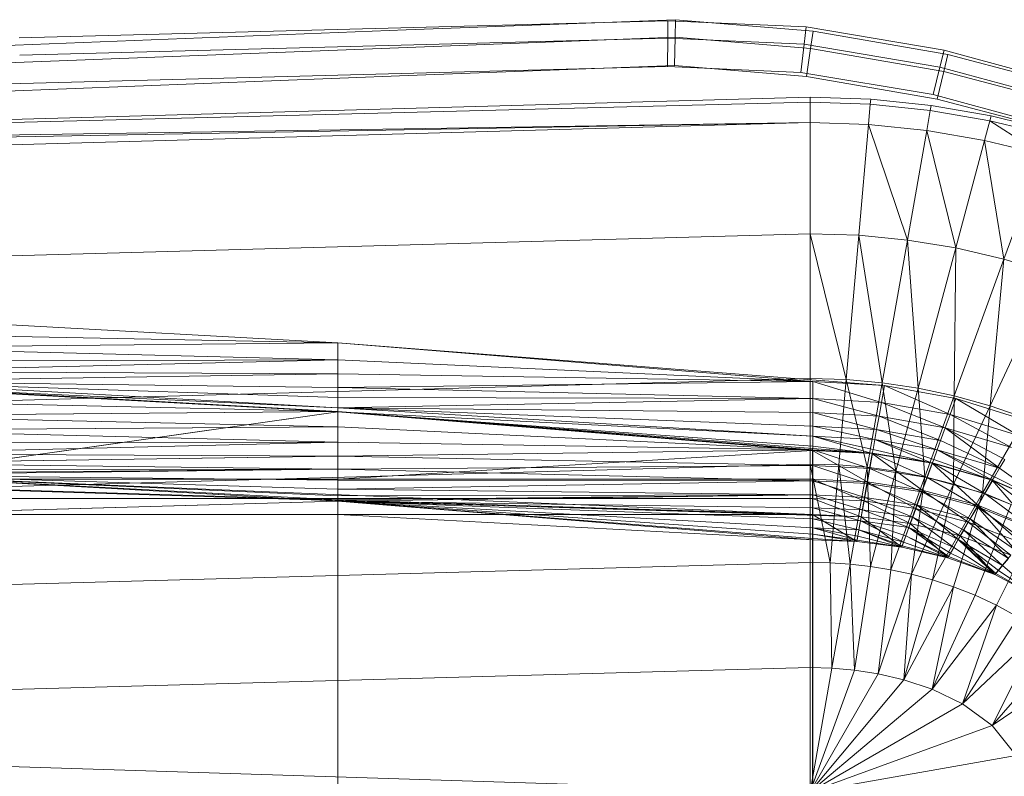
# Model space of a CAD drawing. Header units: metres. Extents: x 397.7 to 427.5, y 12.7 to 28.4.
# Tile 91 of 128: x 407.874 to 408.112, y 27.235 to 27.418. Entities that reach past the tile are written whole.
import ezdxf

# ---------------------------------------------------------------- set-up
doc = ezdxf.new("R2010")
doc.units = ezdxf.units.M
doc.layers.add('A-DETL-____-MBND', color=7, linetype='Continuous', lineweight=18)

# ---------------------------------------------------------------- blocks, each defined once
blk = doc.blocks.new('Family - Inodor P5-151237-08_ENLLUMENAT_P5')
at = {"layer": 'A-DETL-____-MBND', "color": 253, "true_color": 0xaaaaaa}
for p, q in [((0.47654, 0.38648), (0.31954, 0.38234)), ((0.47654, 0.38648), (0.31954, 0.38234)), ((0.41325, 0.38426), (0.47842, 0.38674)), ((0.41325, 0.38426), (0.47842, 0.38674)), ((0.4765, 0.38225), (0.47654, 0.38648)), ((0.47654, 0.38648), (0.4765, 0.38225)), ((0.51003, 0.38501), (0.47654, 0.38648)), ((0.51003, 0.38501), (0.47654, 0.38648)), ((0.47831, 0.38251), (0.47842, 0.38674)), ((0.47842, 0.38674), (0.47831, 0.38251)), ((0.47842, 0.38674), (0.51167, 0.38396)), ((0.47842, 0.38674), (0.51167, 0.38396)), ((0.22275, 0.37687), (0.41325, 0.38426)), ((0.22275, 0.37687), (0.41325, 0.38426)), ((0.50954, 0.3808), (0.51003, 0.38501)), ((0.51003, 0.38501), (0.50954, 0.3808)), ((0.54336, 0.3794), (0.51003, 0.38501)), ((0.54336, 0.3794), (0.51003, 0.38501)), ((0.51107, 0.37977), (0.51167, 0.38396)), ((0.51167, 0.38396), (0.51107, 0.37977)), ((0.51167, 0.38396), (0.5443, 0.37834)), ((0.51167, 0.38396), (0.5443, 0.37834)), ((0.4765, 0.38225), (0.31971, 0.37812)), ((0.4765, 0.38225), (0.31971, 0.37812)), ((0.41343, 0.38004), (0.47831, 0.38251)), ((0.41343, 0.38004), (0.47831, 0.38251)), ((0.47644, 0.37541), (0.4765, 0.38225)), ((0.4765, 0.38225), (0.47644, 0.37541)), ((0.50954, 0.3808), (0.4765, 0.38225)), ((0.50954, 0.3808), (0.4765, 0.38225)), ((0.47814, 0.37566), (0.47831, 0.38251)), ((0.47831, 0.38251), (0.47814, 0.37566)), ((0.47831, 0.38251), (0.51107, 0.37977)), ((0.47831, 0.38251), (0.51107, 0.37977)), ((0.22322, 0.37265), (0.41343, 0.38004)), ((0.22322, 0.37265), (0.41343, 0.38004)), ((0.50874, 0.37399), (0.50954, 0.3808)), ((0.50954, 0.3808), (0.50874, 0.37399)), ((0.54235, 0.37527), (0.50954, 0.3808)), ((0.54235, 0.37527), (0.50954, 0.3808)), ((0.51011, 0.37298), (0.51107, 0.37977)), ((0.51107, 0.37977), (0.51011, 0.37298)), ((0.51107, 0.37977), (0.5433, 0.37421)), ((0.51107, 0.37977), (0.5433, 0.37421)), ((0.54235, 0.37527), (0.54336, 0.3794)), ((0.54336, 0.3794), (0.54235, 0.37527)), ((0.57561, 0.3706), (0.54336, 0.3794)), ((0.57561, 0.3706), (0.54336, 0.3794)), ((0.5433, 0.37421), (0.5443, 0.37834)), ((0.5443, 0.37834), (0.5433, 0.37421)), ((0.5443, 0.37834), (0.57625, 0.3699)), ((0.5443, 0.37834), (0.57625, 0.3699)), ((0.47644, 0.37541), (0.31998, 0.37128)), ((0.47644, 0.37541), (0.31998, 0.37128)), ((0.47814, 0.37566), (0.41372, 0.3732)), ((0.47814, 0.37566), (0.41372, 0.3732)), ((0.47814, 0.37566), (0.41372, 0.3732)), ((0.41372, 0.3732), (0.47814, 0.37566)), ((0.50874, 0.37399), (0.47644, 0.37541)), ((0.50874, 0.37399), (0.47644, 0.37541)), ((0.51011, 0.37298), (0.47814, 0.37566)), ((0.51011, 0.37298), (0.47814, 0.37566)), ((0.51011, 0.37298), (0.47814, 0.37566)), ((0.47814, 0.37566), (0.51011, 0.37298)), ((0.54073, 0.3686), (0.54235, 0.37527)), ((0.54235, 0.37527), (0.54073, 0.3686)), ((0.54169, 0.36754), (0.5433, 0.37421)), ((0.5433, 0.37421), (0.54169, 0.36754)), ((0.57421, 0.36659), (0.54235, 0.37527)), ((0.57421, 0.36659), (0.54235, 0.37527)), ((0.5433, 0.37421), (0.57486, 0.36588)), ((0.5433, 0.37421), (0.57486, 0.36588)), ((0.41372, 0.3732), (0.22397, 0.36584)), ((0.41372, 0.3732), (0.22397, 0.36584)), ((0.41372, 0.3732), (0.22397, 0.36584)), ((0.22397, 0.36584), (0.41372, 0.3732)), ((0.54073, 0.3686), (0.50874, 0.37399)), ((0.54073, 0.3686), (0.50874, 0.37399)), ((0.54169, 0.36754), (0.51011, 0.37298)), ((0.54169, 0.36754), (0.51011, 0.37298)), ((0.54169, 0.36754), (0.51011, 0.37298)), ((0.51011, 0.37298), (0.54169, 0.36754)), ((0.31998, 0.37128), (0.00056, 0.36417)), ((0.31998, 0.37128), (0.00056, 0.36417)), ((0.00127, 0.35389), (0.51095, 0.36797)), ((0.51095, 0.36797), (0.52561, 0.36747)), ((0.51095, 0.36678), (0.51095, 0.36797)), ((0.52561, 0.36747), (0.52551, 0.36629)), ((0.52561, 0.36747), (0.54023, 0.36596)), ((0.57194, 0.36009), (0.54073, 0.3686)), ((0.57194, 0.36009), (0.54073, 0.3686)), ((0.57262, 0.35938), (0.54169, 0.36754)), ((0.57262, 0.35938), (0.54169, 0.36754)), ((0.57262, 0.35938), (0.54169, 0.36754)), ((0.54169, 0.36754), (0.57262, 0.35938)), ((0.51095, 0.36678), (0.00127, 0.35389)), ((0.52551, 0.36629), (0.51095, 0.36678)), ((0.51095, 0.36184), (0.51095, 0.36678)), ((0.52551, 0.36629), (0.52508, 0.36136)), ((0.54002, 0.36479), (0.52551, 0.36629)), ((0.54002, 0.36479), (0.53917, 0.35992)), ((0.54023, 0.36596), (0.54002, 0.36479)), ((0.55446, 0.36229), (0.54002, 0.36479)), ((0.54023, 0.36596), (0.55477, 0.36344)), ((0.55446, 0.36229), (0.55318, 0.35751)), ((0.55477, 0.36344), (0.55446, 0.36229)), ((0.56877, 0.35877), (0.55446, 0.36229)), ((0.56708, 0.35412), (0.55446, 0.36229)), ((0.55477, 0.36344), (0.56917, 0.35988)), ((0.51095, 0.36184), (0.00127, 0.35389)), ((0.51095, 0.36184), (0.00127, 0.35271)), ((0.51095, 0.36184), (0.00127, 0.34776)), ((0.52508, 0.36136), (0.51095, 0.36184)), ((0.51095, 0.36184), (0.51095, 0.33495)), ((0.52508, 0.36136), (0.52273, 0.33457)), ((0.53917, 0.35992), (0.52508, 0.36136)), ((0.53449, 0.33342), (0.52508, 0.36136)), ((0.53917, 0.35992), (0.53449, 0.33342)), ((0.55318, 0.35751), (0.53917, 0.35992)), ((0.54621, 0.3315), (0.53917, 0.35992)), ((0.55318, 0.35751), (0.54621, 0.3315)), ((0.56708, 0.35412), (0.55318, 0.35751)), ((0.55786, 0.32879), (0.55318, 0.35751)), ((0.56708, 0.35412), (0.55786, 0.32879)), ((0.51095, 0.33495), (0.00127, 0.32087)), ((0.52273, 0.33457), (0.51095, 0.33495)), ((0.51968, 0.29966), (0.51095, 0.33495)), ((0.51095, 0.33495), (0.51095, 0.29991)), ((0.52273, 0.33457), (0.51968, 0.29966)), ((0.53449, 0.33342), (0.52273, 0.33457)), ((0.5284, 0.29889), (0.52273, 0.33457)), ((0.53449, 0.33342), (0.5284, 0.29889)), ((0.54621, 0.3315), (0.53449, 0.33342)), ((0.53712, 0.29759), (0.53449, 0.33342)), ((0.54621, 0.3315), (0.53712, 0.29759)), ((0.54583, 0.29575), (0.54621, 0.3315)), ((0.55786, 0.32879), (0.54621, 0.3315)), ((0.55786, 0.32879), (0.54583, 0.29575)), ((0.55451, 0.29333), (0.55786, 0.32879)), ((0.5694, 0.32526), (0.55786, 0.32879)), ((0.5694, 0.32526), (0.55451, 0.29333)), ((0.39671, 0.30854), (0.28182, 0.31489)), ((0.39671, 0.30854), (0.28181, 0.31079)), ((0.39671, 0.30854), (0.28181, 0.31079)), ((0.39671, 0.30854), (0.28181, 0.30737)), ((0.28181, 0.30737), (0.39671, 0.30854)), ((0.3967, 0.30444), (0.28181, 0.30737)), ((0.3967, 0.30444), (0.28181, 0.30737)), ((0.3967, 0.30444), (0.39671, 0.30854)), ((0.3967, 0.30444), (0.39671, 0.30854)), ((0.5116, 0.2992), (0.39671, 0.30854)), ((0.52893, 0.29818), (0.39671, 0.30854)), ((0.5116, 0.2992), (0.39671, 0.30854)), ((0.3967, 0.30444), (0.28181, 0.30409)), ((0.28181, 0.30165), (0.3967, 0.30444)), ((0.28181, 0.30409), (0.3967, 0.30444)), ((0.28181, 0.30165), (0.3967, 0.30444)), ((0.5116, 0.2992), (0.3967, 0.30444)), ((0.3967, 0.30102), (0.3967, 0.30444)), ((0.5116, 0.2992), (0.3967, 0.30444)), ((0.3967, 0.30102), (0.3967, 0.30444)), ((0.3967, 0.30102), (0.28181, 0.30165)), ((0.3967, 0.30102), (0.28181, 0.30165)), ((0.3967, 0.30102), (0.28181, 0.2992)), ((0.28181, 0.2992), (0.3967, 0.30102)), ((0.5116, 0.2992), (0.3967, 0.30102)), ((0.3967, 0.29774), (0.3967, 0.30102)), ((0.5116, 0.2992), (0.3967, 0.30102)), ((0.3967, 0.29774), (0.3967, 0.30102)), ((0.51095, 0.29991), (0.00127, 0.28584)), ((0.3967, 0.29285), (0.28175, 0.2982)), ((0.3967, 0.29285), (0.28175, 0.2982)), ((0.39665, 0.29185), (0.28175, 0.2982)), ((0.39665, 0.29185), (0.28175, 0.2982)), ((0.39665, 0.29195), (0.28176, 0.29829)), ((0.3967, 0.29774), (0.28181, 0.2992)), ((0.3967, 0.29285), (0.28181, 0.2992)), ((0.3967, 0.29774), (0.28181, 0.2992)), ((0.3967, 0.29531), (0.28181, 0.2992)), ((0.3967, 0.29531), (0.28181, 0.2992)), ((0.3967, 0.29285), (0.28181, 0.2992)), ((0.5116, 0.2992), (0.3967, 0.29774)), ((0.3967, 0.29774), (0.5116, 0.2992)), ((0.51968, 0.29966), (0.51095, 0.29991)), ((0.51095, 0.29991), (0.51095, 0.27916)), ((0.52893, 0.29818), (0.5116, 0.2992)), ((0.52893, 0.29818), (0.5116, 0.2992)), ((0.52821, 0.29414), (0.5116, 0.2992)), ((0.5116, 0.2951), (0.5116, 0.2992)), ((0.52821, 0.29414), (0.5116, 0.2992)), ((0.5116, 0.2951), (0.5116, 0.2992)), ((0.51968, 0.29966), (0.51787, 0.27898)), ((0.5284, 0.29889), (0.51968, 0.29966)), ((0.52479, 0.27842), (0.51968, 0.29966)), ((0.5284, 0.29889), (0.52479, 0.27842)), ((0.52893, 0.29818), (0.52821, 0.29414)), ((0.52821, 0.29414), (0.52893, 0.29818)), ((0.53712, 0.29759), (0.5284, 0.29889)), ((0.53173, 0.27748), (0.5284, 0.29889)), ((0.54623, 0.29507), (0.52893, 0.29818)), ((0.54482, 0.29122), (0.52893, 0.29818)), ((0.54482, 0.29122), (0.52893, 0.29818)), ((0.3967, 0.29774), (0.3967, 0.29531)), ((0.5116, 0.2951), (0.3967, 0.29774)), ((0.5116, 0.2951), (0.3967, 0.29774)), ((0.3967, 0.29531), (0.3967, 0.29774)), ((0.53712, 0.29759), (0.53173, 0.27748)), ((0.54583, 0.29575), (0.53712, 0.29759)), ((0.53869, 0.27613), (0.53712, 0.29759)), ((0.54583, 0.29575), (0.53869, 0.27613)), ((0.54567, 0.27436), (0.54583, 0.29575)), ((0.55451, 0.29333), (0.54583, 0.29575)), ((0.39665, 0.29195), (0.28176, 0.29452)), ((0.39665, 0.29195), (0.28176, 0.29452)), ((0.3967, 0.29531), (0.3967, 0.29285)), ((0.5116, 0.2951), (0.3967, 0.29531)), ((0.5116, 0.2951), (0.3967, 0.29531)), ((0.3967, 0.29285), (0.3967, 0.29531)), ((0.5116, 0.2951), (0.3967, 0.29285)), ((0.3967, 0.29285), (0.5116, 0.2951)), ((0.52821, 0.29414), (0.5116, 0.2951)), ((0.52821, 0.29414), (0.5116, 0.2951)), ((0.52762, 0.29078), (0.5116, 0.2951)), ((0.5116, 0.29168), (0.5116, 0.2951)), ((0.52762, 0.29078), (0.5116, 0.2951)), ((0.5116, 0.29168), (0.5116, 0.2951)), ((0.52821, 0.29414), (0.52762, 0.29078)), ((0.52762, 0.29078), (0.52821, 0.29414)), ((0.54482, 0.29122), (0.52821, 0.29414)), ((0.54482, 0.29122), (0.52821, 0.29414)), ((0.54366, 0.28801), (0.52821, 0.29414)), ((0.54366, 0.28801), (0.52821, 0.29414)), ((0.54623, 0.29507), (0.54482, 0.29122)), ((0.54482, 0.29122), (0.54623, 0.29507)), ((0.55451, 0.29333), (0.54567, 0.27436)), ((0.56138, 0.28614), (0.54623, 0.29507)), ((0.56343, 0.28969), (0.54623, 0.29507)), ((0.56138, 0.28614), (0.54623, 0.29507)), ((0.55265, 0.27214), (0.55451, 0.29333)), ((0.56314, 0.29031), (0.55451, 0.29333)), ((0.39665, 0.29195), (0.28176, 0.29086)), ((0.28176, 0.29086), (0.39665, 0.29195)), ((0.39665, 0.29185), (0.28176, 0.27553)), ((0.28176, 0.27553), (0.39665, 0.29185)), ((0.39665, 0.28818), (0.28176, 0.29086)), ((0.39665, 0.28818), (0.28176, 0.29086)), ((0.3967, 0.29285), (0.39665, 0.29185)), ((0.39665, 0.29185), (0.3967, 0.29285)), ((0.39665, 0.28818), (0.39665, 0.29195)), ((0.5116, 0.28261), (0.39665, 0.29195)), ((0.39665, 0.28818), (0.39665, 0.29195)), ((0.52605, 0.28184), (0.39665, 0.29195)), ((0.5116, 0.28261), (0.39665, 0.29195)), ((0.5116, 0.28596), (0.39665, 0.29185)), ((0.5116, 0.28596), (0.39665, 0.29185)), ((0.5116, 0.28351), (0.39665, 0.29185)), ((0.5116, 0.28351), (0.39665, 0.29185)), ((0.51154, 0.28251), (0.39665, 0.29185)), ((0.51154, 0.28251), (0.39665, 0.29185)), ((0.39665, 0.27553), (0.39665, 0.29185)), ((0.39665, 0.27553), (0.39665, 0.29185)), ((0.5116, 0.29168), (0.3967, 0.29285)), ((0.5116, 0.28596), (0.3967, 0.29285)), ((0.5116, 0.29168), (0.3967, 0.29285)), ((0.5116, 0.2884), (0.3967, 0.29285)), ((0.5116, 0.2884), (0.3967, 0.29285)), ((0.5116, 0.28596), (0.3967, 0.29285)), ((0.52762, 0.29078), (0.5116, 0.29168)), ((0.5116, 0.29168), (0.5116, 0.2884)), ((0.52762, 0.29078), (0.5116, 0.29168)), ((0.52705, 0.28755), (0.5116, 0.29168)), ((0.52705, 0.28755), (0.5116, 0.29168)), ((0.5116, 0.2884), (0.5116, 0.29168)), ((0.52762, 0.29078), (0.52705, 0.28755)), ((0.52705, 0.28755), (0.52762, 0.29078)), ((0.54366, 0.28801), (0.52762, 0.29078)), ((0.54366, 0.28801), (0.52762, 0.29078)), ((0.54253, 0.28492), (0.52762, 0.29078)), ((0.54253, 0.28492), (0.52762, 0.29078)), ((0.54482, 0.29122), (0.54366, 0.28801)), ((0.54366, 0.28801), (0.54482, 0.29122)), ((0.56138, 0.28614), (0.54482, 0.29122)), ((0.55967, 0.28318), (0.54482, 0.29122)), ((0.56138, 0.28614), (0.54482, 0.29122)), ((0.55967, 0.28318), (0.54482, 0.29122)), ((0.5116, 0.2884), (0.5116, 0.28596)), ((0.52705, 0.28755), (0.5116, 0.2884)), ((0.52705, 0.28755), (0.5116, 0.2884)), ((0.52662, 0.28515), (0.5116, 0.2884)), ((0.52662, 0.28515), (0.5116, 0.2884)), ((0.5116, 0.28596), (0.5116, 0.2884)), ((0.56314, 0.29031), (0.55265, 0.27214)), ((0.39665, 0.28818), (0.28176, 0.28743)), ((0.28176, 0.28743), (0.39665, 0.28818)), ((0.39665, 0.28452), (0.28176, 0.28743)), ((0.39665, 0.28452), (0.28176, 0.28743)), ((0.5116, 0.28261), (0.39665, 0.28818)), ((0.39665, 0.28452), (0.39665, 0.28818)), ((0.5116, 0.28261), (0.39665, 0.28818)), ((0.39665, 0.28452), (0.39665, 0.28818)), ((0.5116, 0.28596), (0.5116, 0.28351)), ((0.52662, 0.28515), (0.5116, 0.28596)), ((0.52662, 0.28515), (0.5116, 0.28596)), ((0.5262, 0.28273), (0.5116, 0.28596)), ((0.52597, 0.28176), (0.5116, 0.28596)), ((0.5116, 0.28351), (0.5116, 0.28596)), ((0.5262, 0.28273), (0.5116, 0.28596)), ((0.52597, 0.28176), (0.5116, 0.28596)), ((0.52705, 0.28755), (0.52662, 0.28515)), ((0.52662, 0.28515), (0.52705, 0.28755)), ((0.54253, 0.28492), (0.52705, 0.28755)), ((0.5417, 0.28263), (0.52705, 0.28755)), ((0.54253, 0.28492), (0.52705, 0.28755)), ((0.5417, 0.28263), (0.52705, 0.28755)), ((0.54366, 0.28801), (0.54253, 0.28492)), ((0.54253, 0.28492), (0.54366, 0.28801)), ((0.55967, 0.28318), (0.54366, 0.28801)), ((0.55681, 0.27823), (0.54366, 0.28801)), ((0.55967, 0.28318), (0.54366, 0.28801)), ((0.55803, 0.28034), (0.54366, 0.28801)), ((0.55803, 0.28034), (0.54366, 0.28801)), ((0.55681, 0.27823), (0.54366, 0.28801)), ((0.39665, 0.28452), (0.28176, 0.28433)), ((0.28176, 0.28165), (0.39665, 0.28452)), ((0.28176, 0.28433), (0.39665, 0.28452)), ((0.28176, 0.28165), (0.39665, 0.28452)), ((0.5116, 0.28261), (0.39665, 0.28452)), ((0.5116, 0.28261), (0.39665, 0.28452)), ((0.39665, 0.28109), (0.39665, 0.28452)), ((0.39665, 0.28109), (0.39665, 0.28452)), ((0.5116, 0.28351), (0.51154, 0.28251)), ((0.51154, 0.28251), (0.5116, 0.28351)), ((0.52597, 0.28176), (0.5116, 0.28351)), ((0.52597, 0.28176), (0.5116, 0.28351)), ((0.52662, 0.28515), (0.5262, 0.28273)), ((0.5262, 0.28273), (0.52662, 0.28515)), ((0.5417, 0.28263), (0.52662, 0.28515)), ((0.54047, 0.27941), (0.52662, 0.28515)), ((0.5417, 0.28263), (0.52662, 0.28515)), ((0.54086, 0.28033), (0.52662, 0.28515)), ((0.54086, 0.28033), (0.52662, 0.28515)), ((0.54047, 0.27941), (0.52662, 0.28515)), ((0.54253, 0.28492), (0.5417, 0.28263)), ((0.5417, 0.28263), (0.54253, 0.28492)), ((0.55681, 0.27823), (0.54253, 0.28492)), ((0.55681, 0.27823), (0.54253, 0.28492)), ((0.51154, 0.26697), (0.00187, 0.28259)), ((0.52327, 0.26645), (0.00187, 0.28259)), ((0.51154, 0.26697), (0.00187, 0.28259)), ((0.39665, 0.28109), (0.28176, 0.28165)), ((0.39665, 0.28109), (0.28176, 0.28165)), ((0.5116, 0.28261), (0.39665, 0.28109)), ((0.39665, 0.28109), (0.5116, 0.28261)), ((0.51154, 0.28251), (0.39665, 0.27553)), ((0.39665, 0.27553), (0.51154, 0.28251)), ((0.52597, 0.28176), (0.51154, 0.28251)), ((0.52597, 0.28176), (0.51154, 0.28251)), ((0.52476, 0.27488), (0.51154, 0.28251)), ((0.51154, 0.27553), (0.51154, 0.28251)), ((0.52476, 0.27488), (0.51154, 0.28251)), ((0.51154, 0.27553), (0.51154, 0.28251)), ((0.52605, 0.28184), (0.5116, 0.28261)), ((0.52605, 0.28184), (0.5116, 0.28261)), ((0.52539, 0.27813), (0.5116, 0.28261)), ((0.5116, 0.27883), (0.5116, 0.28261)), ((0.52539, 0.27813), (0.5116, 0.28261)), ((0.5116, 0.27883), (0.5116, 0.28261)), ((0.52597, 0.28176), (0.52476, 0.27488)), ((0.52476, 0.27488), (0.52597, 0.28176)), ((0.52605, 0.28184), (0.52539, 0.27813)), ((0.52539, 0.27813), (0.52605, 0.28184)), ((0.5262, 0.28273), (0.52597, 0.28176)), ((0.52597, 0.28176), (0.5262, 0.28273)), ((0.54047, 0.27941), (0.52597, 0.28176)), ((0.54047, 0.27941), (0.52597, 0.28176)), ((0.53808, 0.27285), (0.52597, 0.28176)), ((0.53808, 0.27285), (0.52597, 0.28176)), ((0.54056, 0.27948), (0.52605, 0.28184)), ((0.53927, 0.27593), (0.52605, 0.28184)), ((0.53927, 0.27593), (0.52605, 0.28184)), ((0.54047, 0.27941), (0.5262, 0.28273)), ((0.54047, 0.27941), (0.5262, 0.28273)), ((0.5417, 0.28263), (0.54086, 0.28033)), ((0.54086, 0.28033), (0.5417, 0.28263)), ((0.55681, 0.27823), (0.5417, 0.28263)), ((0.55504, 0.27527), (0.5417, 0.28263)), ((0.55681, 0.27823), (0.5417, 0.28263)), ((0.55558, 0.27611), (0.5417, 0.28263)), ((0.55558, 0.27611), (0.5417, 0.28263)), ((0.55504, 0.27527), (0.5417, 0.28263)), ((0.51095, 0.27916), (0.00127, 0.26508)), ((0.39665, 0.28109), (0.28176, 0.27948)), ((0.28176, 0.27948), (0.39665, 0.28109)), ((0.39665, 0.27799), (0.28176, 0.27948)), ((0.39665, 0.27799), (0.28176, 0.27948)), ((0.5116, 0.27883), (0.39665, 0.28109)), ((0.39665, 0.27799), (0.39665, 0.28109)), ((0.5116, 0.27883), (0.39665, 0.28109)), ((0.39665, 0.27799), (0.39665, 0.28109)), ((0.5116, 0.27883), (0.39665, 0.27799)), ((0.39665, 0.27799), (0.5116, 0.27883)), ((0.51787, 0.27898), (0.51095, 0.27916)), ((0.5158, 0.25528), (0.51095, 0.27916)), ((0.51095, 0.27916), (0.51095, 0.25539)), ((0.52539, 0.27813), (0.5116, 0.27883)), ((0.52539, 0.27813), (0.5116, 0.27883)), ((0.52475, 0.27452), (0.5116, 0.27883)), ((0.5116, 0.27518), (0.5116, 0.27883)), ((0.52475, 0.27452), (0.5116, 0.27883)), ((0.5116, 0.27518), (0.5116, 0.27883)), ((0.51787, 0.27898), (0.5158, 0.25528)), ((0.52479, 0.27842), (0.51787, 0.27898)), ((0.52066, 0.25495), (0.51787, 0.27898)), ((0.54047, 0.27941), (0.53808, 0.27285)), ((0.53808, 0.27285), (0.54047, 0.27941)), ((0.54056, 0.27948), (0.53927, 0.27593)), ((0.53927, 0.27593), (0.54056, 0.27948)), ((0.54086, 0.28033), (0.54047, 0.27941)), ((0.54047, 0.27941), (0.54086, 0.28033)), ((0.55504, 0.27527), (0.54047, 0.27941)), ((0.55504, 0.27527), (0.54047, 0.27941)), ((0.55155, 0.26923), (0.54047, 0.27941)), ((0.55155, 0.26923), (0.54047, 0.27941)), ((0.55325, 0.27206), (0.54056, 0.27948)), ((0.55513, 0.27532), (0.54056, 0.27948)), ((0.55325, 0.27206), (0.54056, 0.27948)), ((0.55504, 0.27527), (0.54086, 0.28033)), ((0.55504, 0.27527), (0.54086, 0.28033)), ((0.55803, 0.28034), (0.55681, 0.27823)), ((0.55681, 0.27823), (0.55803, 0.28034)), ((0.39665, 0.27799), (0.28176, 0.27788)), ((0.28176, 0.2769), (0.39665, 0.27799)), ((0.28176, 0.27788), (0.39665, 0.27799)), ((0.28176, 0.27659), (0.39665, 0.27799)), ((0.28176, 0.2769), (0.39665, 0.27799)), ((0.28176, 0.27659), (0.39665, 0.27799)), ((0.51154, 0.26697), (0.28176, 0.27659)), ((0.51154, 0.26697), (0.28176, 0.27659)), ((0.39665, 0.27024), (0.28176, 0.27659)), ((0.39665, 0.27024), (0.28176, 0.27659)), ((0.28176, 0.27659), (0.39665, 0.27024)), ((0.39665, 0.27531), (0.28176, 0.27659)), ((0.39665, 0.27531), (0.28176, 0.27659)), ((0.39665, 0.27314), (0.28176, 0.27659)), ((0.39665, 0.27314), (0.28176, 0.27659)), ((0.39665, 0.27154), (0.28176, 0.27659)), ((0.39665, 0.27154), (0.28176, 0.27659)), ((0.39665, 0.27056), (0.28176, 0.27659)), ((0.39665, 0.27056), (0.28176, 0.27659)), ((0.39665, 0.27024), (0.28176, 0.27659)), ((0.5116, 0.27518), (0.39665, 0.27799)), ((0.39665, 0.27531), (0.39665, 0.27799)), ((0.5116, 0.27518), (0.39665, 0.27799)), ((0.39665, 0.27531), (0.39665, 0.27799)), ((0.52479, 0.27842), (0.52066, 0.25495)), ((0.52539, 0.27813), (0.52475, 0.27452)), ((0.52475, 0.27452), (0.52539, 0.27813)), ((0.53173, 0.27748), (0.52479, 0.27842)), ((0.52555, 0.2544), (0.52479, 0.27842)), ((0.53927, 0.27593), (0.52539, 0.27813)), ((0.53927, 0.27593), (0.52539, 0.27813)), ((0.53802, 0.2725), (0.52539, 0.27813)), ((0.53802, 0.2725), (0.52539, 0.27813)), ((0.53173, 0.27748), (0.52555, 0.2544)), ((0.53049, 0.2536), (0.53173, 0.27748)), ((0.53869, 0.27613), (0.53173, 0.27748)), ((0.55681, 0.27823), (0.55558, 0.27611)), ((0.55558, 0.27611), (0.55681, 0.27823)), ((0.56951, 0.26903), (0.55681, 0.27823)), ((0.56951, 0.26903), (0.55681, 0.27823)), ((0.39665, 0.27553), (0.28176, 0.27553)), ((0.39665, 0.27553), (0.28176, 0.27553)), ((0.51154, 0.27553), (0.39665, 0.27553)), ((0.39665, 0.27553), (0.39665, 0.27086)), ((0.51154, 0.27553), (0.39665, 0.27553)), ((0.39665, 0.27086), (0.39665, 0.27553)), ((0.5116, 0.27518), (0.39665, 0.27531)), ((0.39665, 0.27531), (0.39665, 0.27314)), ((0.5116, 0.27518), (0.39665, 0.27531)), ((0.39665, 0.27314), (0.39665, 0.27531)), ((0.5116, 0.27518), (0.39665, 0.27314)), ((0.39665, 0.27314), (0.5116, 0.27518)), ((0.52476, 0.27488), (0.51154, 0.27553)), ((0.51154, 0.27553), (0.51154, 0.27086)), ((0.52476, 0.27488), (0.51154, 0.27553)), ((0.52395, 0.27028), (0.51154, 0.27553)), ((0.52395, 0.27028), (0.51154, 0.27553)), ((0.51154, 0.27086), (0.51154, 0.27553)), ((0.52475, 0.27452), (0.5116, 0.27518)), ((0.52475, 0.27452), (0.5116, 0.27518)), ((0.52416, 0.27114), (0.5116, 0.27518)), ((0.5116, 0.27175), (0.5116, 0.27518)), ((0.52416, 0.27114), (0.5116, 0.27518)), ((0.5116, 0.27175), (0.5116, 0.27518)), ((0.52476, 0.27488), (0.52395, 0.27028)), ((0.52395, 0.27028), (0.52476, 0.27488)), ((0.52475, 0.27452), (0.52416, 0.27114)), ((0.52416, 0.27114), (0.52475, 0.27452)), ((0.53802, 0.2725), (0.52475, 0.27452)), ((0.53802, 0.2725), (0.52475, 0.27452)), ((0.53684, 0.26927), (0.52475, 0.27452)), ((0.53684, 0.26927), (0.52475, 0.27452)), ((0.53808, 0.27285), (0.52476, 0.27488)), ((0.53808, 0.27285), (0.52476, 0.27488)), ((0.53648, 0.26846), (0.52476, 0.27488)), ((0.53648, 0.26846), (0.52476, 0.27488)), ((0.53869, 0.27613), (0.53049, 0.2536)), ((0.53549, 0.25254), (0.53869, 0.27613)), ((0.54567, 0.27436), (0.53549, 0.25254)), ((0.53927, 0.27593), (0.53802, 0.2725)), ((0.53802, 0.2725), (0.53927, 0.27593)), ((0.54567, 0.27436), (0.53869, 0.27613)), ((0.55325, 0.27206), (0.53927, 0.27593)), ((0.55142, 0.26889), (0.53927, 0.27593)), ((0.55325, 0.27206), (0.53927, 0.27593)), ((0.55142, 0.26889), (0.53927, 0.27593)), ((0.54056, 0.25119), (0.54567, 0.27436)), ((0.55265, 0.27214), (0.54567, 0.27436)), ((0.55504, 0.27527), (0.55155, 0.26923)), ((0.55155, 0.26923), (0.55504, 0.27527)), ((0.55513, 0.27532), (0.55325, 0.27206)), ((0.55325, 0.27206), (0.55513, 0.27532)), ((0.55558, 0.27611), (0.55504, 0.27527)), ((0.55504, 0.27527), (0.55558, 0.27611)), ((0.56951, 0.26903), (0.55504, 0.27527)), ((0.56503, 0.26369), (0.55504, 0.27527)), ((0.56951, 0.26903), (0.55504, 0.27527)), ((0.56503, 0.26369), (0.55504, 0.27527)), ((0.5672, 0.26618), (0.55513, 0.27532)), ((0.56962, 0.26907), (0.55513, 0.27532)), ((0.5672, 0.26618), (0.55513, 0.27532)), ((0.56951, 0.26903), (0.55558, 0.27611)), ((0.56951, 0.26903), (0.55558, 0.27611)), ((0.39665, 0.27314), (0.39665, 0.27154)), ((0.5116, 0.27175), (0.39665, 0.27314)), ((0.5116, 0.27175), (0.39665, 0.27314)), ((0.39665, 0.27154), (0.39665, 0.27314)), ((0.5116, 0.27175), (0.39665, 0.27154)), ((0.39665, 0.27056), (0.5116, 0.27175)), ((0.39665, 0.27154), (0.5116, 0.27175)), ((0.39665, 0.27024), (0.5116, 0.27175)), ((0.39665, 0.27056), (0.5116, 0.27175)), ((0.39665, 0.27024), (0.5116, 0.27175)), ((0.52416, 0.27114), (0.5116, 0.27175)), ((0.52416, 0.27114), (0.5116, 0.27175)), ((0.52362, 0.26809), (0.5116, 0.27175)), ((0.5116, 0.26864), (0.5116, 0.27175)), ((0.52362, 0.26809), (0.5116, 0.27175)), ((0.5116, 0.26864), (0.5116, 0.27175)), ((0.53808, 0.27285), (0.53648, 0.26846)), ((0.53648, 0.26846), (0.53808, 0.27285)), ((0.53802, 0.2725), (0.53684, 0.26927)), ((0.53684, 0.26927), (0.53802, 0.2725)), ((0.55142, 0.26889), (0.53802, 0.2725)), ((0.5497, 0.26592), (0.53802, 0.2725)), ((0.55142, 0.26889), (0.53802, 0.2725)), ((0.5497, 0.26592), (0.53802, 0.2725)), ((0.55155, 0.26923), (0.53808, 0.27285)), ((0.55155, 0.26923), (0.53808, 0.27285)), ((0.54921, 0.26518), (0.53808, 0.27285)), ((0.54921, 0.26518), (0.53808, 0.27285)), ((0.55265, 0.27214), (0.54056, 0.25119)), ((0.54568, 0.24951), (0.55265, 0.27214)), ((0.55325, 0.27206), (0.55142, 0.26889)), ((0.55142, 0.26889), (0.55325, 0.27206)), ((0.55962, 0.26942), (0.55265, 0.27214)), ((0.5672, 0.26618), (0.55325, 0.27206)), ((0.56484, 0.26338), (0.55325, 0.27206)), ((0.5672, 0.26618), (0.55325, 0.27206)), ((0.56484, 0.26338), (0.55325, 0.27206)), ((0.28176, 0.27086), (0.39665, 0.27086)), ((0.39665, 0.27086), (0.28176, 0.27086)), ((0.39665, 0.27024), (0.28176, 0.26697)), ((0.28176, 0.26697), (0.39665, 0.27024)), ((0.39665, 0.27154), (0.39665, 0.27056)), ((0.39665, 0.27056), (0.39665, 0.27154)), ((0.39665, 0.27086), (0.51154, 0.27086)), ((0.39665, 0.27086), (0.39665, 0.26697)), ((0.51154, 0.27086), (0.39665, 0.27086)), ((0.39665, 0.27086), (0.39665, 0.26697)), ((0.39665, 0.27056), (0.39665, 0.27024)), ((0.39665, 0.27024), (0.39665, 0.27056)), ((0.5116, 0.2609), (0.39665, 0.27024)), ((0.39665, 0.27024), (0.39665, 0.26697)), ((0.51154, 0.26697), (0.39665, 0.27024)), ((0.39665, 0.27024), (0.51154, 0.26697)), ((0.39665, 0.27024), (0.5116, 0.2609)), ((0.5116, 0.26864), (0.39665, 0.27024)), ((0.5116, 0.26864), (0.39665, 0.27024)), ((0.5116, 0.26597), (0.39665, 0.27024)), ((0.5116, 0.26597), (0.39665, 0.27024)), ((0.5116, 0.2638), (0.39665, 0.27024)), ((0.5116, 0.2638), (0.39665, 0.27024)), ((0.5116, 0.2622), (0.39665, 0.27024)), ((0.5116, 0.2622), (0.39665, 0.27024)), ((0.5116, 0.26122), (0.39665, 0.27024)), ((0.5116, 0.26122), (0.39665, 0.27024)), ((0.5116, 0.2609), (0.39665, 0.27024)), ((0.52395, 0.27028), (0.51154, 0.27086)), ((0.51154, 0.27086), (0.51154, 0.26697)), ((0.52395, 0.27028), (0.51154, 0.27086)), ((0.52327, 0.26645), (0.51154, 0.27086)), ((0.52327, 0.26645), (0.51154, 0.27086)), ((0.51154, 0.26697), (0.51154, 0.27086)), ((0.52395, 0.27028), (0.52327, 0.26645)), ((0.52327, 0.26645), (0.52395, 0.27028)), ((0.52416, 0.27114), (0.52362, 0.26809)), ((0.52362, 0.26809), (0.52416, 0.27114)), ((0.53648, 0.26846), (0.52395, 0.27028)), ((0.53648, 0.26846), (0.52395, 0.27028)), ((0.53515, 0.2648), (0.52395, 0.27028)), ((0.53515, 0.2648), (0.52395, 0.27028)), ((0.53684, 0.26927), (0.52416, 0.27114)), ((0.53684, 0.26927), (0.52416, 0.27114)), ((0.53578, 0.26636), (0.52416, 0.27114)), ((0.53578, 0.26636), (0.52416, 0.27114)), ((0.53684, 0.26927), (0.53578, 0.26636)), ((0.53578, 0.26636), (0.53684, 0.26927)), ((0.5497, 0.26592), (0.53684, 0.26927)), ((0.54681, 0.26091), (0.53684, 0.26927)), ((0.5497, 0.26592), (0.53684, 0.26927)), ((0.54815, 0.26323), (0.53684, 0.26927)), ((0.54815, 0.26323), (0.53684, 0.26927)), ((0.54681, 0.26091), (0.53684, 0.26927)), ((0.55155, 0.26923), (0.54921, 0.26518)), ((0.54921, 0.26518), (0.55155, 0.26923)), ((0.55086, 0.24748), (0.55962, 0.26942)), ((0.56503, 0.26369), (0.55155, 0.26923)), ((0.56202, 0.26011), (0.55155, 0.26923)), ((0.56503, 0.26369), (0.55155, 0.26923)), ((0.56202, 0.26011), (0.55155, 0.26923)), ((0.28176, 0.26697), (0.39665, 0.26697)), ((0.39665, 0.26697), (0.28176, 0.26697)), ((0.39665, 0.26697), (0.28176, 0.26697)), ((0.39665, 0.26697), (0.28176, 0.26697)), ((0.5116, 0.2609), (0.39665, 0.26697)), ((0.39665, 0.26697), (0.51154, 0.26697)), ((0.39665, 0.26697), (0.5116, 0.2609)), ((0.39665, 0.26697), (0.51154, 0.26697)), ((0.39665, 0.13288), (0.39665, 0.26697)), ((0.51154, 0.26697), (0.39665, 0.26697)), ((0.5116, 0.2609), (0.39665, 0.26697)), ((0.39665, 0.13288), (0.39665, 0.26697)), ((0.39665, 0.26697), (0.5116, 0.2609)), ((0.51154, 0.26697), (0.39665, 0.26697)), ((0.39665, 0.26697), (0.39665, 0.13288)), ((0.51154, 0.26697), (0.39665, 0.26697)), ((0.39665, 0.26697), (0.39665, 0.13288)), ((0.51154, 0.26697), (0.5116, 0.2609)), ((0.52327, 0.26645), (0.51154, 0.26697)), ((0.51154, 0.26697), (0.5116, 0.2609)), ((0.52327, 0.26645), (0.51154, 0.26697)), ((0.52228, 0.26047), (0.51154, 0.26697)), ((0.52228, 0.26047), (0.51154, 0.26697)), ((0.5116, 0.2609), (0.51154, 0.26697)), ((0.52327, 0.26645), (0.51154, 0.26697)), ((0.51154, 0.26697), (0.51154, 0.13288)), ((0.52327, 0.26645), (0.51154, 0.26697)), ((0.51154, 0.13288), (0.51154, 0.26697)), ((0.52362, 0.26809), (0.5116, 0.26864)), ((0.5116, 0.26864), (0.5116, 0.26597)), ((0.52362, 0.26809), (0.5116, 0.26864)), ((0.52316, 0.26545), (0.5116, 0.26864)), ((0.52316, 0.26545), (0.5116, 0.26864)), ((0.5116, 0.26597), (0.5116, 0.26864)), ((0.52362, 0.26809), (0.52316, 0.26545)), ((0.52316, 0.26545), (0.52362, 0.26809)), ((0.53578, 0.26636), (0.52362, 0.26809)), ((0.53578, 0.26636), (0.52362, 0.26809)), ((0.53487, 0.26384), (0.52362, 0.26809)), ((0.53487, 0.26384), (0.52362, 0.26809)), ((0.53648, 0.26846), (0.53515, 0.2648)), ((0.53515, 0.2648), (0.53648, 0.26846)), ((0.54921, 0.26518), (0.53648, 0.26846)), ((0.54921, 0.26518), (0.53648, 0.26846)), ((0.54726, 0.26181), (0.53648, 0.26846)), ((0.54726, 0.26181), (0.53648, 0.26846)), ((0.55142, 0.26889), (0.5497, 0.26592)), ((0.5497, 0.26592), (0.55142, 0.26889)), ((0.56484, 0.26338), (0.55142, 0.26889)), ((0.56065, 0.25837), (0.55142, 0.26889)), ((0.56484, 0.26338), (0.55142, 0.26889)), ((0.56264, 0.26075), (0.55142, 0.26889)), ((0.56264, 0.26075), (0.55142, 0.26889)), ((0.56065, 0.25837), (0.55142, 0.26889)), ((0.5116, 0.26597), (0.5116, 0.2638)), ((0.52316, 0.26545), (0.5116, 0.26597)), ((0.52316, 0.26545), (0.5116, 0.26597)), ((0.52278, 0.26332), (0.5116, 0.26597)), ((0.52278, 0.26332), (0.5116, 0.26597)), ((0.5116, 0.2638), (0.5116, 0.26597)), ((0.52327, 0.26645), (0.52228, 0.26047)), ((0.52228, 0.26047), (0.52327, 0.26645)), ((0.52316, 0.26545), (0.52278, 0.26332)), ((0.52278, 0.26332), (0.52316, 0.26545)), ((0.53487, 0.26384), (0.52316, 0.26545)), ((0.53487, 0.26384), (0.52316, 0.26545)), ((0.53412, 0.2618), (0.52316, 0.26545)), ((0.53358, 0.2603), (0.52316, 0.26545)), ((0.53412, 0.2618), (0.52316, 0.26545)), ((0.53358, 0.2603), (0.52316, 0.26545)), ((0.53515, 0.2648), (0.52327, 0.26645)), ((0.53313, 0.25908), (0.52327, 0.26645)), ((0.53313, 0.25908), (0.52327, 0.26645)), ((0.53515, 0.2648), (0.52327, 0.26645)), ((0.52327, 0.26645), (0.53515, 0.2648)), ((0.53515, 0.2648), (0.53313, 0.25908)), ((0.53313, 0.25908), (0.53515, 0.2648)), ((0.53578, 0.26636), (0.53487, 0.26384)), ((0.53487, 0.26384), (0.53578, 0.26636)), ((0.54726, 0.26181), (0.53515, 0.2648)), ((0.54428, 0.25653), (0.53515, 0.2648)), ((0.54428, 0.25653), (0.53515, 0.2648)), ((0.54726, 0.26181), (0.53515, 0.2648)), ((0.53515, 0.2648), (0.54726, 0.26181)), ((0.54681, 0.26091), (0.53578, 0.26636)), ((0.54573, 0.25903), (0.53578, 0.26636)), ((0.54681, 0.26091), (0.53578, 0.26636)), ((0.54573, 0.25903), (0.53578, 0.26636)), ((0.54921, 0.26518), (0.54726, 0.26181)), ((0.54726, 0.26181), (0.54921, 0.26518)), ((0.5497, 0.26592), (0.54815, 0.26323)), ((0.54815, 0.26323), (0.5497, 0.26592)), ((0.56202, 0.26011), (0.54921, 0.26518)), ((0.55952, 0.25712), (0.54921, 0.26518)), ((0.56202, 0.26011), (0.54921, 0.26518)), ((0.55952, 0.25712), (0.54921, 0.26518)), ((0.56065, 0.25837), (0.5497, 0.26592)), ((0.55892, 0.25632), (0.5497, 0.26592)), ((0.56065, 0.25837), (0.5497, 0.26592)), ((0.55892, 0.25632), (0.5497, 0.26592)), ((0.55607, 0.24503), (0.56654, 0.26617)), ((0.5116, 0.2638), (0.5116, 0.2622)), ((0.52278, 0.26332), (0.5116, 0.2638)), ((0.52278, 0.26332), (0.5116, 0.2638)), ((0.5225, 0.26174), (0.5116, 0.2638)), ((0.52233, 0.26077), (0.5116, 0.2638)), ((0.5116, 0.2622), (0.5116, 0.2638)), ((0.5225, 0.26174), (0.5116, 0.2638)), ((0.52233, 0.26077), (0.5116, 0.2638)), ((0.5116, 0.2622), (0.5116, 0.26122)), ((0.52233, 0.26077), (0.5116, 0.2622)), ((0.52228, 0.26047), (0.5116, 0.2622)), ((0.5116, 0.26122), (0.5116, 0.2622)), ((0.52233, 0.26077), (0.5116, 0.2622)), ((0.52228, 0.26047), (0.5116, 0.2622)), ((0.52278, 0.26332), (0.5225, 0.26174)), ((0.5225, 0.26174), (0.52278, 0.26332)), ((0.53358, 0.2603), (0.52278, 0.26332)), ((0.53313, 0.25908), (0.52278, 0.26332)), ((0.53358, 0.2603), (0.52278, 0.26332)), ((0.53324, 0.25938), (0.52278, 0.26332)), ((0.53324, 0.25938), (0.52278, 0.26332)), ((0.53313, 0.25908), (0.52278, 0.26332)), ((0.53487, 0.26384), (0.53412, 0.2618)), ((0.53412, 0.2618), (0.53487, 0.26384)), ((0.54573, 0.25903), (0.53487, 0.26384)), ((0.54444, 0.2568), (0.53487, 0.26384)), ((0.54573, 0.25903), (0.53487, 0.26384)), ((0.54493, 0.25765), (0.53487, 0.26384)), ((0.54493, 0.25765), (0.53487, 0.26384)), ((0.54444, 0.2568), (0.53487, 0.26384)), ((0.54815, 0.26323), (0.54681, 0.26091)), ((0.54681, 0.26091), (0.54815, 0.26323)), ((0.55892, 0.25632), (0.54815, 0.26323)), ((0.55753, 0.25466), (0.54815, 0.26323)), ((0.55892, 0.25632), (0.54815, 0.26323)), ((0.55753, 0.25466), (0.54815, 0.26323)), ((0.5116, 0.26122), (0.5116, 0.2609)), ((0.52228, 0.26047), (0.5116, 0.26122)), ((0.52228, 0.26047), (0.5116, 0.26122)), ((0.5116, 0.2609), (0.5116, 0.26122)), ((0.5116, 0.13894), (0.5116, 0.2609)), ((0.52228, 0.26047), (0.5116, 0.2609)), ((0.5116, 0.13894), (0.5116, 0.2609)), ((0.5116, 0.2609), (0.52228, 0.26047)), ((0.5116, 0.2609), (0.52228, 0.26047)), ((0.52228, 0.26047), (0.5116, 0.2609)), ((0.52233, 0.26077), (0.52228, 0.26047)), ((0.52228, 0.26047), (0.52233, 0.26077)), ((0.53313, 0.25908), (0.52228, 0.26047)), ((0.52228, 0.26047), (0.53313, 0.25908)), ((0.53313, 0.25908), (0.52228, 0.26047)), ((0.53313, 0.25908), (0.52228, 0.26047)), ((0.5225, 0.26174), (0.52233, 0.26077)), ((0.52233, 0.26077), (0.5225, 0.26174)), ((0.53313, 0.25908), (0.52233, 0.26077)), ((0.53313, 0.25908), (0.52233, 0.26077)), ((0.53313, 0.25908), (0.5225, 0.26174)), ((0.53313, 0.25908), (0.5225, 0.26174)), ((0.53358, 0.2603), (0.53324, 0.25938)), ((0.53324, 0.25938), (0.53358, 0.2603)), ((0.53412, 0.2618), (0.53358, 0.2603)), ((0.53358, 0.2603), (0.53412, 0.2618)), ((0.54428, 0.25653), (0.53358, 0.2603)), ((0.54428, 0.25653), (0.53358, 0.2603)), ((0.54444, 0.2568), (0.53412, 0.2618)), ((0.54428, 0.25653), (0.53412, 0.2618)), ((0.54444, 0.2568), (0.53412, 0.2618)), ((0.54428, 0.25653), (0.53412, 0.2618)), ((0.54726, 0.26181), (0.54428, 0.25653)), ((0.54428, 0.25653), (0.54726, 0.26181)), ((0.54681, 0.26091), (0.54573, 0.25903)), ((0.54573, 0.25903), (0.54681, 0.26091)), ((0.55753, 0.25466), (0.54681, 0.26091)), ((0.55567, 0.25244), (0.54681, 0.26091)), ((0.55753, 0.25466), (0.54681, 0.26091)), ((0.5565, 0.25343), (0.54681, 0.26091)), ((0.5565, 0.25343), (0.54681, 0.26091)), ((0.55587, 0.25268), (0.54681, 0.26091)), ((0.55587, 0.25268), (0.54681, 0.26091)), ((0.55567, 0.25244), (0.54681, 0.26091)), ((0.55952, 0.25712), (0.54726, 0.26181)), ((0.55567, 0.25244), (0.54726, 0.26181)), ((0.55567, 0.25244), (0.54726, 0.26181)), ((0.55952, 0.25712), (0.54726, 0.26181)), ((0.54726, 0.26181), (0.55952, 0.25712)), ((0.53324, 0.25938), (0.53313, 0.25908)), ((0.53313, 0.25908), (0.53324, 0.25938)), ((0.54428, 0.25653), (0.53313, 0.25908)), ((0.53313, 0.25908), (0.54428, 0.25653)), ((0.54428, 0.25653), (0.53313, 0.25908)), ((0.54428, 0.25653), (0.53313, 0.25908)), ((0.54428, 0.25653), (0.53324, 0.25938)), ((0.54428, 0.25653), (0.53324, 0.25938)), ((0.54493, 0.25765), (0.54444, 0.2568)), ((0.54444, 0.2568), (0.54493, 0.25765)), ((0.54573, 0.25903), (0.54493, 0.25765)), ((0.54493, 0.25765), (0.54573, 0.25903)), ((0.55567, 0.25244), (0.54493, 0.25765)), ((0.55567, 0.25244), (0.54493, 0.25765)), ((0.55567, 0.25244), (0.54573, 0.25903)), ((0.55567, 0.25244), (0.54573, 0.25903)), ((0.51095, 0.25539), (0.00127, 0.24131)), ((0.5158, 0.25528), (0.51095, 0.25539)), ((0.51095, 0.22997), (0.51095, 0.25539)), ((0.52066, 0.25495), (0.5158, 0.25528)), ((0.51623, 0.22982), (0.5158, 0.25528)), ((0.52066, 0.25495), (0.51623, 0.22982)), ((0.52555, 0.2544), (0.52066, 0.25495)), ((0.52166, 0.22933), (0.52066, 0.25495)), ((0.54444, 0.2568), (0.54428, 0.25653)), ((0.54428, 0.25653), (0.54444, 0.2568)), ((0.55567, 0.25244), (0.54428, 0.25653)), ((0.54428, 0.25653), (0.55567, 0.25244)), ((0.55567, 0.25244), (0.54428, 0.25653)), ((0.55567, 0.25244), (0.54428, 0.25653)), ((0.55567, 0.25244), (0.54444, 0.2568)), ((0.55567, 0.25244), (0.54444, 0.2568)), ((0.55952, 0.25712), (0.55567, 0.25244)), ((0.55567, 0.25244), (0.55952, 0.25712)), ((0.55892, 0.25632), (0.55753, 0.25466)), ((0.55753, 0.25466), (0.55892, 0.25632)), ((0.52555, 0.2544), (0.52166, 0.22933)), ((0.53049, 0.2536), (0.52555, 0.2544)), ((0.52742, 0.22843), (0.53049, 0.2536)), ((0.53549, 0.25254), (0.52742, 0.22843)), ((0.53549, 0.25254), (0.53049, 0.2536)), ((0.53366, 0.22697), (0.53549, 0.25254)), ((0.54056, 0.25119), (0.53549, 0.25254)), ((0.55587, 0.25268), (0.55567, 0.25244)), ((0.55567, 0.25244), (0.55587, 0.25268)), ((0.5565, 0.25343), (0.55587, 0.25268)), ((0.55587, 0.25268), (0.5565, 0.25343)), ((0.56699, 0.2464), (0.55587, 0.25268)), ((0.56699, 0.2464), (0.55587, 0.25268)), ((0.55753, 0.25466), (0.5565, 0.25343)), ((0.5565, 0.25343), (0.55753, 0.25466)), ((0.56699, 0.2464), (0.5565, 0.25343)), ((0.56699, 0.2464), (0.5565, 0.25343)), ((0.56699, 0.2464), (0.55753, 0.25466)), ((0.56699, 0.2464), (0.55753, 0.25466)), ((0.54056, 0.25119), (0.53366, 0.22697)), ((0.54568, 0.24951), (0.54056, 0.25119)), ((0.55567, 0.25244), (0.56699, 0.2464)), ((0.56699, 0.2464), (0.55567, 0.25244)), ((0.56699, 0.2464), (0.55567, 0.25244)), ((0.56699, 0.2464), (0.55567, 0.25244)), ((0.54568, 0.24951), (0.53366, 0.22697)), ((0.54048, 0.22469), (0.54568, 0.24951)), ((0.55086, 0.24748), (0.54568, 0.24951)), ((0.55086, 0.24748), (0.54048, 0.22469)), ((0.55607, 0.24503), (0.55086, 0.24748)), ((0.55607, 0.24503), (0.54048, 0.22469)), ((0.54779, 0.22118), (0.55607, 0.24503)), ((0.56126, 0.24213), (0.55607, 0.24503)), ((0.56126, 0.24213), (0.54779, 0.22118)), ((0.56637, 0.23872), (0.54779, 0.22118)), ((0.55503, 0.21596), (0.56637, 0.23872)), ((0.5713, 0.23475), (0.55503, 0.21596)), ((0.51095, 0.22997), (0.00127, 0.2159)), ((0.51623, 0.22982), (0.51095, 0.22997)), ((0.51095, 0.19991), (0.51095, 0.22997)), ((0.51623, 0.22982), (0.51095, 0.19991)), ((0.52166, 0.22933), (0.51095, 0.19991)), ((0.52166, 0.22933), (0.51623, 0.22982)), ((0.52742, 0.22843), (0.52166, 0.22933)), ((0.57592, 0.23021), (0.55503, 0.21596)), ((0.52742, 0.22843), (0.51095, 0.19991)), ((0.53366, 0.22697), (0.51095, 0.19991)), ((0.53366, 0.22697), (0.52742, 0.22843)), ((0.54048, 0.22469), (0.53366, 0.22697)), ((0.54048, 0.22469), (0.51095, 0.19991)), ((0.54779, 0.22118), (0.54048, 0.22469)), ((0.54779, 0.22118), (0.51095, 0.19991)), ((0.55503, 0.21596), (0.54779, 0.22118)), ((0.51095, 0.19991), (0.00127, 0.2159)), ((0.55503, 0.21596), (0.51095, 0.19991)), ((0.5608, 0.2087), (0.55503, 0.21596)), ((0.5608, 0.2087), (0.51095, 0.19991))]:
    blk.add_line(p, q, dxfattribs=at)
blk = doc.blocks.new('LONDR55-XX_ZZ-ARQ-CAA-M3D-Londres55_ifc-1-08_ENLLUMENAT_P5')
at = {"layer": 'A-DETL-____-MBND', "color": 253, "lineweight": 18, "true_color": 0xaaaaaa}
blk.add_blockref('Family - Inodor P5-151237-08_ENLLUMENAT_P5', (407.55454, 27.03126), dxfattribs=at)

msp = doc.modelspace()

# ---------------------------------------------------------------- block references
at = {"lineweight": 5}
msp.add_blockref('LONDR55-XX_ZZ-ARQ-CAA-M3D-Londres55_ifc-1-08_ENLLUMENAT_P5', (0, 0), dxfattribs=at)

doc.saveas('drawing.dxf')
